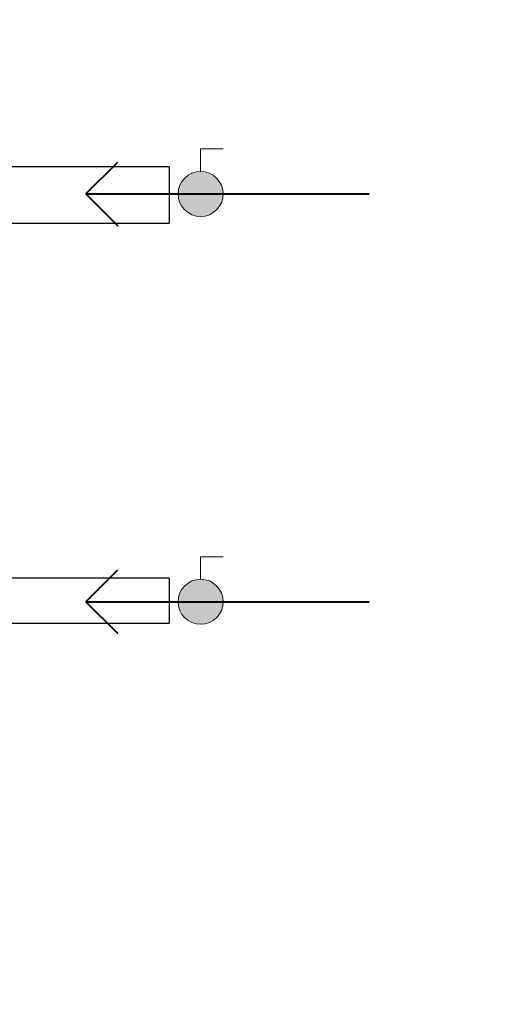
# Model space of a CAD drawing. Header units: millimetres. Extents: x -102560 to 77680, y 7163 to 33028.
# Tile 50 of 80: x -94314 to -92145, y 15727 to 20095. Entities that reach past the tile are written whole.
import ezdxf

# ---------------------------------------------------------------- set-up
doc = ezdxf.new("R2010")
doc.units = ezdxf.units.MM
doc.layers.add('IS_Zawór3', color=7, linetype='Continuous', lineweight=5, true_color=0x000000)
for name, color, linetype, lineweight in [('RR_IWK_ciepla woda', 10, 'C.W.U.', 40), ('RR_IWK_opisy', 7, 'Continuous', 0), ('RR_IWK_zimna_woda', 5, 'Z.W.', 40)]:
    doc.layers.add(name, color=color, linetype=linetype, lineweight=lineweight)
doc.styles.add('RR', font='GARA.TTF', dxfattribs={"height": 200})
doc.styles.get("Standard").update_dxf_attribs({"font": 'arial.ttf'})
doc.linetypes.add('C.W.U.', pattern='A,16.8,-4.8,["C.W.U.",Standard,S=2.4,R=0,X=-2.4,Y=-1.2],-10.2', length=31.8)
doc.linetypes.add('Z.W.', pattern='A,16.8,-4.8,["Z.W.",Standard,S=2.4,R=0,X=-2.4,Y=-1.2],-7.2', length=28.8)

# ---------------------------------------------------------------- blocks, each defined once
blk = doc.blocks.new('16_TypRysunkowyZaworu_Kurek_PL_00000000-0000-0000-0000-000000000000_Normal')
at = {"layer": 'IS_Zawór3', "lineweight": 50, "true_color": 0xffffff, "transparency": 33554687}
h = blk.add_hatch(color=7, dxfattribs=at)
edge = h.paths.add_edge_path(flags=0)
edge.add_arc((0, 0), 0.25, 0, 360)
at = {"layer": 'IS_Zawór3', "linetype": 'ByBlock', "lineweight": -2}
for points in [[(0, 0.5, 0), (0.25, 0.5, 0)], [(0, 0.25, 0), (0, 0.5, 0)]]:
    blk.add_polyline3d(points, dxfattribs=at)
blk.add_circle((0, 0), 0.25, dxfattribs=at)

msp = doc.modelspace()

# ---------------------------------------------------------------- linework, layer by layer
at = {"color": 7, "linetype": 'Continuous', "lineweight": 25}
for p, q in [((-93650.9, 19442.3), (-94378.4, 19442.3)), ((-93650.9, 19442.3), (-93650.9, 19342.3)), ((-93650.9, 19342.3), (-93650.9, 19192.3)), ((-94378.4, 19192.3), (-93650.9, 19192.3)), ((-93650.9, 17618.1), (-94370.9, 17618.1)), ((-93650.9, 17618.1), (-93650.9, 17493.1)), ((-93650.9, 17493.1), (-93650.9, 17418.1)), ((-94370.9, 17418.1), (-93650.9, 17418.1))]:
    msp.add_line(p, q, dxfattribs=at)
at = {"layer": 'RR_IWK_ciepla woda', "ltscale": 500}
for q in [(-93878.7, 17654.5), (-92762.9, 17513.1), (-93878.7, 17371.7)]:
    msp.add_line((-94020.1, 17513.1), q, dxfattribs=at)
at = {"layer": 'RR_IWK_zimna_woda', "ltscale": 500}
for q in [(-93878.7, 19463.7), (-92762.9, 19322.3), (-93878.7, 19180.9)]:
    msp.add_line((-94020.1, 19322.3), q, dxfattribs=at)

# ---------------------------------------------------------------- block references
at = {"layer": 'IS_Zawór3', "xscale": 400, "yscale": 400, "zscale": 400}
for p in [(-93510.8, 19322.3), (-93510.8, 17513.1)]:
    msp.add_blockref('16_TypRysunkowyZaworu_Kurek_PL_00000000-0000-0000-0000-000000000000_Normal', p, dxfattribs=at)

# ---------------------------------------------------------------- texts
at = {"layer": 'RR_IWK_opisy', "insert": (-102160.7, 30202.1), "char_height": 200, "width": 12404.745, "attachment_point": 1, "style": 'RR'}
msp.add_mtext('\\pi-500,l500,xqjt0,2;UWAGI:\\P1.^IBudynek zasilany będzie z projektowanego przyłącza wodociągowego - wg odrębnego opracowania;\\P2.^IGłówny zestaw wodomierzowy  zlokalizowany będzie w studni wodomierzowej;\\P3.^IIndywidualne zestawy wodomierzowe dla poszczególnych mieszkań instalowane będą w\\~szachtach instalacyjnych na korytarzach ogólnych;\\P4.^IInstalację rozdzielczą wody zimnej, ciepłej i cyrkulacji należy prowadzić pod stropem parteru oraz w\\~szachtach; \\P5.^IDoprowadzenie wody do poszczególnych mieszkań z szafek rodzielaczy prowadzić w\\~warstwach posadzkowych;\\P6.^IInstalację rozdzielczą prowadzoną pod stropem i w szachtach wykonać z rur stalowych zaciskowych;\\P7.^IInstalację prowwadzoną w posadzce wykonać z rur tworzywowych PERT;\\P8.^IPodejścia pod pojedyncze przybory wykonywać rurą %%c16x2,0;\\P9.^ICiepła woda przygotowywana będzie centralnie w zasobniku ciepłej wody zasilanym z\\~pompy ciepła;\\P10.^INależy wykonać instalację cyrkulacji;\\P11.^ICałość instalacji wodociągowej należy izolować termicznie;\\P12.^IWszystkie roboty należy wykonać zgodnie z Polskimi Normami, Warunkami Technicznymi Wykonania i Odbioru Robót oraz zgodnie ze sztuką budowlaną;\\P13.^IRysunki rozpatrywać łącznie z informacjami zawartymi w części opisowej oraz z\\~dokumentacją branżową;\\P14.^IUwagi i opisy zamieszczane w części rys. projektu stanowią integralną część niniejszego opracowania;\\P15.^IWszystkie wymiary, otwory i rzędne należy sprawdzić na budowie, a wszelkie odstępstwa należy korygować przy udziale projektanta i użytkownika, prace montażowe wykonywać zgodnie z obowiązującymi przepisami BHP, zarządzeniami oraz normami PN;\\P16.^IWszelkie wątpliwości i niejasności należy wyjaśnić z projektantem.', dxfattribs=at)

doc.saveas('drawing.dxf')
